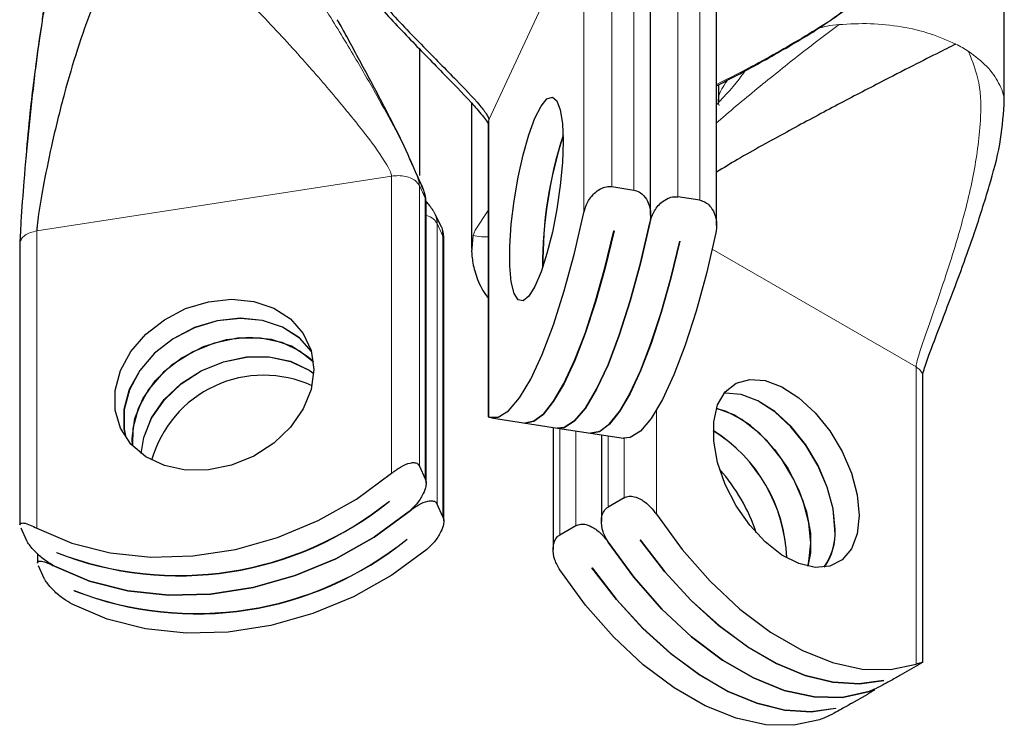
# Model space of a CAD drawing. Header units: millimetres. Extents: x 5 to 418, y 2 to 292.
# Tile 12 of 31: x 338.75 to 347.01, y 74.66 to 80.59. Entities that reach past the tile are written whole.
import ezdxf

# ---------------------------------------------------------------- set-up
doc = ezdxf.new("R2010")
doc.units = ezdxf.units.MM

msp = doc.modelspace()

# ---------------------------------------------------------------- linework, layer by layer
at = {"color": 7, "linetype": 'Continuous', "lineweight": 25}
for p, q in [((347.0140711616, 79.8669106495), (347.0140711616, 82.3709691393)), ((344.0438458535, 78.9485866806), (344.0438458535, 81.4126574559)), ((344.5976433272, 78.862923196), (344.5976433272, 81.3269939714)), ((342.1065088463, 79.2837722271), (342.1065088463, 80.3429997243)), ((344.6140711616, 80.0451973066), (344.6140711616, 79.8971533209)), ((342.5398912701, 79.8923808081), (342.5398912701, 78.6695120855)), ((342.6787115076, 79.7212729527), (342.6787115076, 77.2572021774)), ((342.1305031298, 79.1723289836), (342.1232451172, 79.192817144)), ((343.7175987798, 79.1893425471), (343.9021979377, 79.1607880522)), ((342.1582277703, 76.7012378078), (342.1582277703, 79.0650305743)), ((344.4559954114, 79.0751245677), (344.2713962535, 79.1036790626)), ((342.2167909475, 78.9862733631), (342.2082929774, 79.0025127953)), ((342.2869338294, 78.8522318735), (342.2361940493, 78.9491944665)), ((342.2890424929, 78.8456519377), (342.286922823, 78.8522492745)), ((343.7350596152, 78.8169719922), (343.7363475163, 78.8167727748)), ((342.3066173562, 76.3815373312), (342.3066173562, 78.7453300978)), ((344.288857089, 78.7313085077), (344.2901449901, 78.7311092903)), ((338.7471978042, 78.7107411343), (338.7471978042, 76.3469483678)), ((342.5446748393, 78.6555850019), (342.5457994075, 78.6693512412)), ((346.3288800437, 75.1941371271), (346.3288800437, 77.5971014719)), ((342.6800784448, 77.2571203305), (342.6852234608, 77.2524949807)), ((342.7073110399, 77.2467081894), (343.2611085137, 77.1610447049)), ((342.9874977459, 77.2034006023), (342.9862098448, 77.2035998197)), ((342.9874977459, 77.2034006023), (342.9874977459, 77.2034401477)), ((343.2250823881, 77.1666173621), (343.2250823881, 76.1411705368)), ((343.2611085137, 77.1610447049), (343.8149059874, 77.0753812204)), ((343.5412952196, 77.1177371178), (343.5400073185, 77.1179363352)), ((343.5412952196, 77.1177371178), (343.5412952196, 77.1177766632)), ((343.630490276, 77.103907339), (343.630490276, 76.3752075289)), ((342.1022526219, 76.8417156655), (342.1517158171, 76.73514884)), ((343.8216013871, 76.5757603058), (343.6864654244, 76.4977479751)), ((341.8499129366, 76.5476295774), (341.8502580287, 76.5468860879)), ((342.300105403, 76.4154483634), (342.2506422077, 76.522015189)), ((338.7537097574, 76.3237504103), (338.8031729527, 76.2171835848)), ((343.2810575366, 76.2637109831), (343.4161934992, 76.3417233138)), ((341.9983025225, 76.2279291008), (341.9986476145, 76.2271856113)), ((343.9562659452, 76.2211208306), (343.9572087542, 76.2216651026)), ((338.8955873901, 76.1047229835), (338.8955873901, 76.0272478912)), ((339.0555126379, 76.1145843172), (339.0551675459, 76.1153278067)), ((339.0555126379, 76.1145843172), (339.0555126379, 76.1151699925)), ((338.9515625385, 75.8974831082), (338.9020993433, 76.0040499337)), ((343.5508580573, 75.9870838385), (343.5518008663, 75.9876281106)), ((339.2039022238, 75.7948838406), (339.2035571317, 75.7956273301)), ((339.2039022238, 75.7948838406), (339.2039022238, 75.7954695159)), ((346.2729048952, 75.160652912), (346.1377689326, 75.0826405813)), ((346.0031043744, 75.0405947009), (346.0021615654, 75.0400504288)), ((346.0021615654, 75.04035119), (346.0021615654, 75.0400504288)), ((345.7323610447, 74.8486035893), (345.8674970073, 74.9266159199)), ((345.5976964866, 74.8065577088), (345.5967536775, 74.8060134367)), ((345.5967536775, 74.806314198), (345.5967536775, 74.8060134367))]:
    msp.add_line(p, q, dxfattribs=at)
at = {"color": 7, "linetype": 'Continuous', "lineweight": 18}
for p, q in [((343.7175987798, 79.1893425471), (343.7175987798, 81.5477787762)), ((343.4835364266, 81.4697664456), (342.6852234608, 79.7498274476)), ((343.4835364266, 81.4697664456), (343.4835364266, 78.9724339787)), ((343.9021979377, 81.5192242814), (343.9021979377, 79.1607880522)), ((344.2713962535, 79.1036790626), (344.2713962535, 81.4621152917)), ((344.4559954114, 81.4335607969), (344.4559954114, 79.0751245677)), ((345.44136878, 80.5189671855), (345.547798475, 80.5423863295)), ((345.547798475, 80.5423863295), (345.6263498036, 80.5511270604)), ((342.6852234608, 79.7498274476), (342.6799038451, 79.7211991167)), ((342.6852234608, 77.2524949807), (342.6852234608, 79.7498274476)), ((341.8681902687, 79.2781642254), (338.88884572, 78.8173079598)), ((341.8681902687, 79.2781642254), (341.8681902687, 76.7808317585)), ((342.1022526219, 79.2001518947), (342.0761263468, 79.2332613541)), ((342.1022526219, 76.8417156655), (342.1022526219, 79.2001518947)), ((342.1517158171, 79.0935850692), (342.1022526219, 79.2001518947)), ((342.1517158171, 79.0935850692), (342.1517158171, 76.73514884)), ((342.1549717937, 79.0649073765), (342.1517158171, 79.0935850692)), ((342.5698062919, 78.8232280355), (342.6787115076, 78.9881676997)), ((338.88884572, 76.3199754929), (338.88884572, 78.8173079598)), ((342.2506422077, 76.522015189), (342.2506422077, 78.8804514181)), ((342.300105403, 78.7738845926), (342.2506422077, 78.8804514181)), ((342.5546652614, 78.7778813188), (342.5698062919, 78.8232280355)), ((342.300105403, 78.7738845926), (342.300105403, 76.4154483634)), ((342.3061561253, 78.7376697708), (342.300105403, 78.7738845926)), ((342.5457994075, 78.6693512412), (342.5546652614, 78.7778813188)), ((346.2729048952, 77.6751138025), (344.560764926, 78.6635111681)), ((346.2729048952, 77.6751138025), (346.2729048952, 75.1777813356)), ((344.0918733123, 76.4368640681), (344.0918733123, 77.3081702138)), ((343.2810575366, 76.2637109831), (343.2810575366, 77.1579589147)), ((343.4161934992, 77.1370555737), (343.4161934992, 76.3417233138)), ((343.6864654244, 76.4977479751), (343.6864654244, 77.0952488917)), ((343.8216013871, 77.0745543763), (343.8216013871, 76.5757603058))]:
    msp.add_line(p, q, dxfattribs=at)
at = {"color": 7, "linetype": 'Continuous', "lineweight": 25, "flags": 128}
for points in [[(343.3086897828, 79.5688555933), (343.302643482, 79.3926294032), (343.2848305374, 79.1998505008), (343.2562112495, 79.0009116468), (343.2183284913, 78.8065376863), (343.1732245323, 78.6272073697), (343.1233309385, 78.4725884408), (343.0713374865, 78.3510164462), (343.0200471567, 78.2690453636), (342.9722250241, 78.2310942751), (342.9304491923, 78.2392091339), (342.8969718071, 78.2929524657), (342.8735976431, 78.3894269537), (342.8615868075, 78.5234316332), (342.8615868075, 78.6877422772), (342.8735976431, 78.8735008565), (342.8969718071, 79.070693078), (342.9304491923, 79.2686882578), (342.9722250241, 79.4568124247), (343.0200471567, 79.6249237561), (343.0713374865, 79.7639593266), (343.1233309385, 79.8664236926), (343.1732245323, 79.9267929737), (343.2183284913, 79.9418126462), (343.2562112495, 79.9106729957), (343.2848305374, 79.8350527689), (343.302643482, 79.7190286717), (343.3086897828, 79.5688555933)], [(342.6852234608, 77.2524949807), (342.7642148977, 77.2520505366), (342.850405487, 77.306298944), (342.9418571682, 77.4140203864), (343.0365135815, 77.572792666), (343.1322463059, 77.7790456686), (343.2269027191, 78.0281416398), (343.3183544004, 78.3144794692), (343.4045449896, 78.6316206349), (343.4835364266, 78.9724339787)], [(344.0373339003, 78.8867704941), (343.9583424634, 78.5459571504), (343.8721518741, 78.2288159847), (343.7807001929, 77.9424781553), (343.6860437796, 77.693382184), (343.5903110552, 77.4871291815), (343.495654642, 77.3283569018), (343.4042029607, 77.2206354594), (343.3180123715, 77.1663870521), (343.2611085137, 77.1610447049)], [(343.2611085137, 77.1610447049), (343.3180123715, 77.1663870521), (343.4042029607, 77.2206354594), (343.495654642, 77.3283569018), (343.5903110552, 77.4871291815), (343.6860437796, 77.693382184), (343.7807001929, 77.9424781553), (343.8721518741, 78.2288159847), (343.9583424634, 78.5459571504), (344.0373339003, 78.8867704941)], [(342.9862098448, 77.2035998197), (343.0616182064, 77.2178772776), (343.1428169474, 77.2790905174), (343.2282336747, 77.3860541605), (343.3162143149, 77.5366968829), (343.4050551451, 77.7281015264), (343.4930357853, 77.9565615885), (343.5784525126, 78.2176529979), (343.6596512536, 78.5063197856), (343.7350596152, 78.8169719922)], [(343.7363475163, 78.8167727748), (343.6609391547, 78.5061205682), (343.5797404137, 78.2174537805), (343.4943236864, 77.9563623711), (343.4063430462, 77.727902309), (343.317502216, 77.5364976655), (343.2295215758, 77.3858549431), (343.1441048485, 77.2788913), (343.0629061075, 77.2176780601), (342.9874977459, 77.2034006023)], [(343.5400073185, 77.1179363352), (343.6154156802, 77.132213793), (343.6966144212, 77.1934270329), (343.7820311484, 77.300390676), (343.8700117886, 77.4510333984), (343.9588526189, 77.6424380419), (344.046833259, 77.870898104), (344.1322499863, 78.1319895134), (344.2134487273, 78.4206563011), (344.288857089, 78.7313085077)], [(344.2901449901, 78.7311092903), (344.2147366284, 78.4204570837), (344.1335378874, 78.131790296), (344.0481211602, 77.8706988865), (343.96014052, 77.6422388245), (343.8712996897, 77.450834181), (343.7833190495, 77.3001914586), (343.6979023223, 77.1932278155), (343.6167035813, 77.1320145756), (343.5412952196, 77.1177371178)], [(344.591131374, 78.8011070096), (344.5121399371, 78.4602936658), (344.4259493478, 78.1431525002), (344.3344976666, 77.8568146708), (344.2398412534, 77.6077186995), (344.1441085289, 77.401465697), (344.0494521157, 77.2426934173), (343.9580004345, 77.1349719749), (343.8718098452, 77.0807235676), (343.8149059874, 77.0753812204)], [(341.2156537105, 77.6530178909), (341.1930886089, 77.4863278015), (341.1266097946, 77.3216431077), (341.0198011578, 77.167842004), (340.8784207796, 77.0332159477), (340.7100905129, 76.9250226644), (340.5238850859, 76.8490948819), (340.3298428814, 76.8095258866), (340.1384247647, 76.8084488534), (339.9599501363, 76.8459218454), (339.8040406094, 76.9199246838), (339.679101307, 77.0264678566), (339.5918677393, 77.1598075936), (339.5470426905, 77.3127555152), (339.5470426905, 77.4770661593), (339.5918677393, 77.6438814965), (339.679101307, 77.8042084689), (339.8040406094, 77.9494038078), (339.9599501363, 78.071639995), (340.1384247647, 78.164327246), (340.3298428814, 78.222468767), (340.5238850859, 78.2429301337), (340.7100905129, 78.2246082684), (340.8784207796, 78.1684909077), (341.0198011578, 78.0776033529), (341.1266097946, 77.9568453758), (341.1930886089, 77.8127270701), (341.2156537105, 77.6530178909)], [(341.1951155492, 77.8056338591), (341.0938234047, 77.9181248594), (340.9524430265, 78.0090124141), (340.7841127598, 78.0651297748), (340.5979073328, 78.0834516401), (340.4038651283, 78.0629902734), (340.2124470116, 78.0048487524), (340.0339723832, 77.9121615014), (339.8780628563, 77.7899253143), (339.7531235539, 77.6447299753), (339.6658899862, 77.4844030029), (339.6210649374, 77.3175876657), (339.6210649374, 77.1532770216), (339.6359426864, 77.0819408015)], [(341.1952268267, 77.8052336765), (341.0941684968, 77.9173813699), (340.9527881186, 78.0082689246), (340.7844578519, 78.0643862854), (340.5982524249, 78.0827081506), (340.4042102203, 78.062246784), (340.2127921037, 78.0041052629), (340.0343174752, 77.911418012), (339.8784079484, 77.7891818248), (339.753468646, 77.6439864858), (339.6662350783, 77.4836595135), (339.6214100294, 77.3168441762), (339.6214100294, 77.1525335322), (339.6361765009, 77.0815974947)], [(339.6931730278, 77.011134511), (339.6897718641, 77.0743347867), (339.7123369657, 77.2410248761), (339.7788157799, 77.4057095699), (339.8856244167, 77.5595106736), (340.0270047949, 77.6941367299), (340.1953350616, 77.8023300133), (340.3815404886, 77.8782577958), (340.5755826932, 77.917826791), (340.7670008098, 77.9189038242), (340.9454754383, 77.8814308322), (341.1013849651, 77.8074279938), (341.2122525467, 77.7162181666)], [(341.2122525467, 77.7162181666), (341.1681907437, 77.7579028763), (341.0268103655, 77.8487904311), (340.8584800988, 77.9049077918), (340.6722746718, 77.9232296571), (340.4782324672, 77.9027682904), (340.2868143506, 77.8446267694), (340.1083397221, 77.7519395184), (339.9524301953, 77.6297033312), (339.8274908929, 77.4845079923), (339.7402573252, 77.3241810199), (339.6954322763, 77.1573656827), (339.6931730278, 77.011134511)], [(339.7646725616, 76.9474031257), (339.7863592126, 77.0815463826), (339.8528380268, 77.2462310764), (339.9596466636, 77.4000321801), (340.1010270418, 77.5346582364), (340.2693573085, 77.6428515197), (340.4555627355, 77.7187793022), (340.6496049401, 77.7583482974), (340.8410230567, 77.7594253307), (341.0194976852, 77.7219523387), (341.175407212, 77.6479495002), (341.2147752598, 77.6204710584)], [(339.7650427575, 76.9471231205), (339.7867043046, 77.0808028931), (339.8531831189, 77.2454875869), (339.9599917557, 77.3992886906), (340.1013721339, 77.5339147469), (340.2697024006, 77.6421080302), (340.4559078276, 77.7180358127), (340.6499500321, 77.757604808), (340.8413681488, 77.7586818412), (341.0198427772, 77.7212088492), (341.1757523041, 77.6472060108), (341.214750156, 77.6200075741)], [(345.7952149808, 76.4266688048), (345.77869618, 76.2730052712), (345.7300303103, 76.14669798), (345.6518409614, 76.0545561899), (345.5483433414, 76.0015472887), (345.4251170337, 75.9905289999), (345.2888052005, 76.0220953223), (345.146756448, 76.0945445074), (345.0066286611, 76.2039708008), (344.8759761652, 76.3444750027), (344.7618424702, 76.5084824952), (344.670380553, 76.6871515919), (344.6065211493, 76.8708501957), (344.5737069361, 77.0496750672), (344.5737069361, 77.2139857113), (344.6065211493, 77.3549240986), (344.670380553, 77.4648922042), (344.7618424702, 77.5379616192), (344.8759761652, 77.5701931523), (345.0066286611, 77.5598491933), (345.146756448, 77.5074873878), (345.2888052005, 77.4159305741), (345.4251170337, 77.2901146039), (345.5483433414, 77.1368222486), (345.6518409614, 76.9643175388), (345.7300303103, 76.7819002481), (345.77869618, 76.5994045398), (345.7952149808, 76.4266688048)], [(345.5929824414, 76.3099224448), (345.5764636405, 76.4826581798), (345.5277977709, 76.6651538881), (345.449608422, 76.8475711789), (345.346110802, 77.0200758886), (345.2228844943, 77.1733682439), (345.0865726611, 77.2991842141), (344.9445239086, 77.3907410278), (344.8043961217, 77.4431028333), (344.6737436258, 77.4534467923), (344.65571029, 77.4513529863)], [(345.5920396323, 76.3093781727), (345.5755208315, 76.4821139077), (345.5268549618, 76.6646096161), (345.448665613, 76.8470269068), (345.345167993, 77.0195316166), (345.2219416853, 77.1728239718), (345.0856298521, 77.2986399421), (344.9435810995, 77.3901967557), (344.8034533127, 77.4425585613), (344.6728008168, 77.4529025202), (344.6595763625, 77.4514626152)], [(345.3898070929, 76.1926318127), (345.3732882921, 76.3653675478), (345.3246224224, 76.5478632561), (345.2464330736, 76.7302805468), (345.1429354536, 76.9027852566), (345.0197091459, 77.0560776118), (344.8833973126, 77.1818935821), (344.7413485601, 77.2734503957), (344.6012207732, 77.3258122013), (344.5967077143, 77.3268354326)], [(344.5967077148, 77.3268354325), (344.6705651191, 77.3047589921), (344.8126138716, 77.2323098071), (344.9527416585, 77.1228835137), (345.0833941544, 76.9823793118), (345.1975278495, 76.8183718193), (345.2889897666, 76.6397027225), (345.3528491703, 76.4560041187), (345.3856633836, 76.2771792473), (345.3856633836, 76.1128686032), (345.3626626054, 76.0000188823)], [(338.88884572, 76.3199754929), (339.1836457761, 76.1949473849), (339.5053134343, 76.1132577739), (339.8466157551, 76.0767435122), (340.1998782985, 76.0862256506), (340.5571576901, 76.1414909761), (340.9104202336, 76.2412968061), (341.2517225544, 76.3833989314), (341.5733902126, 76.5646020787), (341.8681902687, 76.7808317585)], [(342.0165798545, 76.4611312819), (341.7217797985, 76.2449016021), (341.4001121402, 76.0636984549), (341.0588098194, 75.9215963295), (340.705547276, 75.8217904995), (340.3482678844, 75.766525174), (339.995005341, 75.7570430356), (339.6537030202, 75.7935572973), (339.3320353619, 75.8752469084), (339.0372353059, 76.0002750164)], [(339.0372353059, 76.0002750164), (339.3320353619, 75.8752469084), (339.6537030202, 75.7935572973), (339.995005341, 75.7570430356), (340.3482678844, 75.766525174), (340.705547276, 75.8217904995), (341.0588098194, 75.9215963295), (341.4001121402, 76.0636984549), (341.7217797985, 76.2449016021), (342.0165798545, 76.4611312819)], [(344.0918733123, 76.4368640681), (344.3076819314, 76.1416515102), (344.5431590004, 75.8742671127), (344.79300964, 75.6407232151), (345.0516157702, 75.446271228), (345.3131624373, 75.2952835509), (345.5717685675, 75.1911552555), (345.8216192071, 75.1362277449), (346.0570962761, 75.1317361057), (346.2729048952, 75.1777813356)], [(343.6864654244, 76.202827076), (343.9022740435, 75.9076145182), (344.1377511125, 75.6402301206), (344.3876017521, 75.406686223), (344.6462078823, 75.212234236), (344.9077545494, 75.0612465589), (345.1663606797, 74.9571182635), (345.4162113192, 74.9021907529), (345.6516883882, 74.8976991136), (345.8674970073, 74.9437443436)], [(345.8674970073, 74.9437443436), (345.6516883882, 74.8976991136), (345.4162113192, 74.9021907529), (345.1663606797, 74.9571182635), (344.9077545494, 75.0612465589), (344.6462078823, 75.212234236), (344.3876017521, 75.406686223), (344.1377511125, 75.6402301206), (343.9022740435, 75.9076145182), (343.6864654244, 76.202827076)], [(346.0021615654, 75.0400504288), (345.79614209, 75.010795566), (345.574303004, 75.0251337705), (345.3409401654, 75.0827873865), (345.1005725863, 75.1826399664), (344.8578549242, 75.3227578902), (344.6174873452, 75.5004278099), (344.3841245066, 75.7122091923), (344.1622854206, 75.9540009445), (343.9562659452, 76.2211208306)], [(343.9572087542, 76.2216651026), (344.1632282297, 75.9545452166), (344.3850673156, 75.7127534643), (344.6184301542, 75.5009720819), (344.8587977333, 75.3233021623), (345.1015153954, 75.1831842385), (345.3418829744, 75.0833316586), (345.5752458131, 75.0256780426), (345.797084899, 75.0113398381), (346.0031043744, 75.0405947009)], [(345.3626626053, 76.0000188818), (345.3732882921, 76.0389682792), (345.3898070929, 76.1926318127)], [(342.1649694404, 76.1414308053), (341.8701693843, 75.9252011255), (341.5485017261, 75.7439979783), (341.2071994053, 75.601895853), (340.8539368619, 75.5020900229), (340.4966574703, 75.4468246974), (340.1433949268, 75.437342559), (339.802092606, 75.4738568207), (339.4804249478, 75.5555464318), (339.1856248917, 75.6805745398)], [(345.4620891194, 74.7097073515), (345.2462805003, 74.6636621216), (345.0108034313, 74.6681537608), (344.7609527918, 74.7230812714), (344.5023466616, 74.8272095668), (344.2407999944, 74.9781972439), (343.9821938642, 75.172649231), (343.7323432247, 75.4061931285), (343.4968661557, 75.6735775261), (343.2810575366, 75.968790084)], [(345.5967536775, 74.8060134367), (345.3907342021, 74.776758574), (345.1688951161, 74.7910967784), (344.9355322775, 74.8487503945), (344.6951646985, 74.9486029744), (344.4524470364, 75.0887208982), (344.2120794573, 75.2663908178), (343.9787166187, 75.4781722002), (343.7568775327, 75.7199639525), (343.5508580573, 75.9870838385)], [(343.5518008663, 75.9876281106), (343.7578203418, 75.7205082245), (343.9796594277, 75.4787164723), (344.2130222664, 75.2669350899), (344.4533898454, 75.0892651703), (344.6961075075, 74.9491472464), (344.9364750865, 74.8492946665), (345.1698379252, 74.7916410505), (345.3916770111, 74.777302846), (345.5976964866, 74.8065577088)]]:
    msp.add_lwpolyline(points, dxfattribs=at)
at = {"color": 7, "linetype": 'Continuous', "lineweight": 18}
msp.add_arc((346.0963863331, 79.3778734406), 1.130843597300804, 56.8841399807, 63.121236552, dxfattribs=at)
at = {"color": 7, "linetype": 'Continuous', "lineweight": 25}
for centre, radius, start, end in [((346.6342146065, 78.5364856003), 3.49742205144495, 161.9915972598, 180.4223248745), ((346.6423895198, 78.5352210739), 3.50436123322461, 162.0706378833, 180.3432842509), ((340.7940381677, 76.6283020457), 0.9767286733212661, 65.4110111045, 164.3859117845), ((343.8671626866, 76.021181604), 1.320369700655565, 2.134240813, 57.8603826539), ((343.8685768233, 76.0219979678), 1.319841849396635, 2.0765312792, 57.9180921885), ((343.5409006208, 75.8328345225), 1.459753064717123, 17.886491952, 42.1081315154), ((340.0795818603, 78.7425808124), 2.819908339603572, 248.6982740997, 308.8878037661), ((340.0825713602, 78.7247417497), 2.804954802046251, 248.5210889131, 309.0649889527), ((345.0923907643, 76.2797574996), 0.5005260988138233, 324.9259773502, 3.3926936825), ((345.0936407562, 76.2802513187), 0.5002224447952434, 324.8430029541, 3.4005446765), ((340.2279714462, 78.4228803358), 2.819908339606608, 248.6982740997, 308.887803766), ((340.2309609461, 78.4050412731), 2.804954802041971, 248.521088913, 309.0649889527)]:
    msp.add_arc(centre, radius, start, end, dxfattribs=at)
for points, knots in [([(341.0451607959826, 82.07779198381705), (341.0451076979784, 82.00074799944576), (341.0449913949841, 81.83199502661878), (341.1544580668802, 81.58208368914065), (341.3201447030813, 81.30271692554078), (341.5488623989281, 81.00415984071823), (341.8282043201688, 80.68522314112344), (342.1199284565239, 80.38036330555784), (342.3875359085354, 80.11008034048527), (342.5688023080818, 79.92225693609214), (342.6571481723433, 79.81423209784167), (342.6781741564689, 79.7755403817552), (342.6839684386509, 79.76156915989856), (342.6848283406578, 79.7535241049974), (342.6852234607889, 79.74982744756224)], [0, 0, 0, 0, 0.078076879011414, 0.1710153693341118, 0.2782514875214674, 0.4173391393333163, 0.5615248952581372, 0.7186751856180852, 0.8538043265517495, 0.9514346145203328, 0.984661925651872, 0.9906866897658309, 0.9957205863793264, 1, 1, 1, 1]), ([(341.0213753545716, 81.94755706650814), (341.0313481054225, 81.86682114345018), (341.0543288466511, 81.6807770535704), (341.2140090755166, 81.39278372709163), (341.437144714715, 81.07965093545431), (341.7121108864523, 80.75872040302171), (342.0029614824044, 80.4476484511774), (342.2815969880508, 80.16226241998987), (342.4912716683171, 79.94808890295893), (342.6142651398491, 79.80958477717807), (342.660787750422, 79.75053977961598), (342.6750368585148, 79.72780497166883), (342.6789673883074, 79.71865473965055), (342.6790394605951, 79.71586233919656), (342.6790764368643, 79.71442971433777)], [0, 0, 0, 0, 0.0892242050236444, 0.2056040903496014, 0.3468010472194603, 0.4985929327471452, 0.6503169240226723, 0.7932600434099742, 0.9139625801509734, 0.9611704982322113, 0.9817818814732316, 0.9908295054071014, 0.9952951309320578, 1, 1, 1, 1]), ([(339.7645551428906, 81.40002930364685), (339.7130280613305, 81.3401768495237), (339.6001659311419, 81.20907927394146), (339.4710735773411, 80.9657091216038), (339.3427440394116, 80.67389134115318), (339.2252784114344, 80.33825425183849), (339.1152198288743, 79.96289588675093), (339.0235058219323, 79.59137323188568), (338.9533723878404, 79.25527272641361), (338.912263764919, 79.02073512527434), (338.8942793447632, 78.88925901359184), (338.8901872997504, 78.8449232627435), (338.8890806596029, 78.8293896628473), (338.8889196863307, 78.82111165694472), (338.8888457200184, 78.81730795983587)], [0, 0, 0, 0, 0.0780768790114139, 0.1710153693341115, 0.278251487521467, 0.4173391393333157, 0.5615248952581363, 0.718675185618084, 0.8538043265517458, 0.9514346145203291, 0.9846619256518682, 0.9906866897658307, 0.9957205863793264, 1, 1, 1, 1]), ([(344.5976433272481, 80.03658387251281), (344.6719638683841, 80.07518293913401), (344.8762876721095, 80.1813004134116), (345.2128865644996, 80.37007751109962), (345.5879708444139, 80.59639265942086), (345.8057725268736, 80.78448796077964), (345.9066011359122, 80.8715643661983)], [0, 0, 0, 0, 0.1613858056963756, 0.443685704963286, 0.7424611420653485, 0.9999999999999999, 0.9999999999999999, 0.9999999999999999, 0.9999999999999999]), ([(338.9473485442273, 80.74381100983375), (338.9452131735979, 80.70786619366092), (338.9403651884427, 80.62625978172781), (338.9068274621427, 80.40893667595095), (338.8837287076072, 80.23371442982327), (338.8671020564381, 80.10758818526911)], [0, 0, 0, 0, 0.1807091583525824, 0.4102685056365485, 1, 1, 1, 1]), ([(342.0853933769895, 79.27655261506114), (342.0438354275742, 79.37284650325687), (341.9691233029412, 79.54596190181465), (341.8474259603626, 79.78500318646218), (341.7429409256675, 79.98274332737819), (341.6513108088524, 80.15360108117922), (341.5662680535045, 80.31195578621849), (341.4942154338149, 80.44664393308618), (341.4417435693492, 80.5424175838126), (341.4213846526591, 80.57487116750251), (341.4107603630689, 80.59180705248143)], [0, 0, 0, 0, 0.2154776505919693, 0.3873817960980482, 0.5308067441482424, 0.6450217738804, 0.7613998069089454, 0.8769458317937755, 0.9357842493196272, 1, 1, 1, 1]), ([(346.6076453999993, 80.38654653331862), (346.5561716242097, 80.36102374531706), (346.4434262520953, 80.30512001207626), (346.2048631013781, 80.18429303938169), (345.910867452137, 80.03321206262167), (345.5645811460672, 79.85225763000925), (345.1756099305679, 79.64274333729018), (344.8497423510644, 79.46442661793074), (344.6561169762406, 79.34719248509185), (344.5976433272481, 79.31178851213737)], [0, 0, 0, 0, 0.0992502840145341, 0.2173924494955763, 0.3537095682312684, 0.5305159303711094, 0.7138029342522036, 0.9135702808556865, 1, 1, 1, 1]), ([(338.8690074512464, 80.12323858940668), (338.8368456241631, 79.82782776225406), (338.7926496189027, 79.42188134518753), (338.7602104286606, 78.97338140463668), (338.7503222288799, 78.80492546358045), (338.7478617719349, 78.74716459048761), (338.7472149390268, 78.72445538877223), (338.7471675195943, 78.71634291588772), (338.7471453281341, 78.71254642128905)], [0, 0, 0, 0, 0.6356678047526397, 0.8735193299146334, 0.9519463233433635, 0.979315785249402, 0.9903201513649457, 1, 1, 1, 1]), ([(338.7995812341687, 79.42838477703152), (338.8014403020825, 79.45250372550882), (338.8124728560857, 79.59563652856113), (338.8337271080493, 79.82291023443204), (338.8587033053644, 80.0260822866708), (338.8692875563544, 80.11218122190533)], [0, 0, 0, 0, 0.1045653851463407, 0.6205385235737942, 1, 1, 1, 1]), ([(346.3287773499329, 77.59675993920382), (346.3288855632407, 77.59922044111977), (346.3291068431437, 77.60425179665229), (346.3313753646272, 77.61781902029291), (346.3389980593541, 77.64898474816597), (346.3778063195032, 77.76888496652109), (346.4472211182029, 77.9481680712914), (346.5513195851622, 78.21983132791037), (346.6571659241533, 78.50007923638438), (346.7772846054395, 78.83710274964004), (346.8845886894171, 79.17696096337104), (346.9836096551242, 79.53197819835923), (347.0041852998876, 79.76713939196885), (347.0139738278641, 79.87901350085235)], [0, 0, 0, 0, 0.0042292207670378, 0.008648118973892, 0.0185852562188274, 0.0433844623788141, 0.158015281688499, 0.2571371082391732, 0.4112775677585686, 0.5382745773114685, 0.7110065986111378, 0.862516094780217, 1, 1, 1, 1]), ([(342.0838498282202, 79.2783107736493), (342.1025959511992, 79.23896716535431), (342.1272448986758, 79.1872349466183), (342.1484697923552, 79.12412537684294), (342.1507272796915, 79.10288574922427), (342.1517158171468, 79.09358506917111)], [0, 0, 0, 0, 0.6409508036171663, 0.8427749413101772, 1, 1, 1, 1]), ([(342.1582053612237, 79.0632379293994), (342.1563987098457, 79.08262008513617), (342.1540643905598, 79.10766317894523), (342.1452588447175, 79.13101598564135), (342.1432683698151, 79.13629483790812)], [0, 0, 0, 0, 0.7739521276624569, 1, 1, 1, 1]), ([(343.4835364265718, 78.97243397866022), (343.4927650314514, 79.00265929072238), (343.5121557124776, 79.06616719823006), (343.5692446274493, 79.13798112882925), (343.6313148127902, 79.1786652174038), (343.6793567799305, 79.19241965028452), (343.7068714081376, 79.1902057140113), (343.7175987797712, 79.18934254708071)], [0, 0, 0, 0, 0.2761013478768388, 0.5801302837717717, 0.7597740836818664, 0.9063409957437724, 1, 1, 1, 1]), ([(343.9021979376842, 79.16078805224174), (343.9185036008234, 79.15630071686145), (343.9510325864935, 79.14734870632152), (343.9945514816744, 79.10891741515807), (344.0309558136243, 79.04726794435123), (344.0483234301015, 78.96756278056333), (344.040725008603, 78.91170107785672), (344.0373339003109, 78.88677049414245)], [0, 0, 0, 0, 0.1470598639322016, 0.2933771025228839, 0.5019879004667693, 0.7777416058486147, 1, 1, 1, 1]), ([(342.2045840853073, 79.00482335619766), (342.1993646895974, 79.01307256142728), (342.1836028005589, 79.03798407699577), (342.1683273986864, 79.05346657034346), (342.1581102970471, 79.06382218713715)], [0, 0, 0, 0, 0.3311402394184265, 1, 1, 1, 1]), ([(344.0373339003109, 78.8867704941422), (344.0465625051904, 78.91699580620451), (344.0659531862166, 78.98050371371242), (344.1230421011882, 79.05231764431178), (344.1851122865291, 79.09300173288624), (344.2331542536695, 79.10675616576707), (344.2606688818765, 79.10454222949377), (344.2713962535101, 79.10367906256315)], [0, 0, 0, 0, 0.2761013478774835, 0.5801302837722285, 0.7597740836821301, 0.9063409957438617, 1, 1, 1, 1]), ([(344.4559954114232, 79.07512456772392), (344.4723010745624, 79.07063723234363), (344.5048300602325, 79.06168522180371), (344.5483489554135, 79.0232539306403), (344.5847532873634, 78.96160445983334), (344.6021209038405, 78.88189929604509), (344.5945224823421, 78.82603759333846), (344.59113137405, 78.80110700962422)], [0, 0, 0, 0, 0.1470598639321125, 0.2933771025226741, 0.501987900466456, 0.7777416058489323, 1, 1, 1, 1]), ([(342.3001054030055, 78.77388459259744), (342.3000366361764, 78.77983419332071), (342.2998808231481, 78.79331489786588), (342.298911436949, 78.8071493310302), (342.2965031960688, 78.82777401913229), (342.2929189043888, 78.84262615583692), (342.2889224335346, 78.84628434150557), (342.2873971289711, 78.847680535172)], [0, 0, 0, 0, 0.0851936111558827, 0.1930331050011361, 0.3265601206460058, 0.7429729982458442, 1, 1, 1, 1]), ([(342.3066698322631, 78.74352481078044), (342.306621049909, 78.74993663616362), (342.306517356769, 78.7635657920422), (342.3048005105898, 78.78740916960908), (342.3016245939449, 78.8093960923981), (342.2983514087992, 78.81762978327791), (342.2967578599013, 78.82163835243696)], [0, 0, 0, 0, 0.1289121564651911, 0.2740192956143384, 0.6465565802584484, 1, 1, 1, 1]), ([(342.5400591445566, 78.65572089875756), (342.5406987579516, 78.63965071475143), (342.5420011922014, 78.60692726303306), (342.5510478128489, 78.54439129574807), (342.5662138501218, 78.4760435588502), (342.6017718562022, 78.37755213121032), (342.640529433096, 78.29974908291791), (342.6748080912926, 78.25856619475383), (342.6787115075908, 78.25387657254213)], [0, 0, 0, 0, 0.1221734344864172, 0.2487797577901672, 0.3920632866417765, 0.5599647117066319, 0.94989182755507, 1, 1, 1, 1]), ([(341.8681902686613, 76.78083175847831), (341.8930533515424, 76.79969440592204), (341.9452944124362, 76.8393276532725), (342.0144227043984, 76.86907374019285), (342.0637587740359, 76.87262643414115), (342.0901943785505, 76.86155769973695), (342.0988701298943, 76.84728161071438), (342.1022526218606, 76.84171566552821)], [0, 0, 0, 0, 0.2761013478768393, 0.5801302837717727, 0.7597740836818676, 0.9063409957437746, 1, 1, 1, 1]), ([(342.1517158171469, 76.73514884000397), (342.1548325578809, 76.72418807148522), (342.1610503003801, 76.70232188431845), (342.1523354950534, 76.65229048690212), (342.1253728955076, 76.58749411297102), (342.0780187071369, 76.51778339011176), (342.0355384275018, 76.47861277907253), (342.01657985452, 76.46113128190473)], [0, 0, 0, 0, 0.1470598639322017, 0.293377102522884, 0.5019879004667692, 0.7777416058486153, 1, 1, 1, 1]), ([(343.8216013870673, 76.57576030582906), (343.8347903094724, 76.58110343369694), (343.8611015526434, 76.59176270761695), (343.913335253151, 76.58524549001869), (343.9767021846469, 76.55684950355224), (344.0414239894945, 76.50450451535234), (344.0763058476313, 76.45773630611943), (344.0918733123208, 76.43686406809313)], [0, 0, 0, 0, 0.1470598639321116, 0.2933771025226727, 0.5019879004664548, 0.7777416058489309, 1, 1, 1, 1]), ([(342.01657985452, 76.46113128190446), (342.0414429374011, 76.47999392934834), (342.0936839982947, 76.51962717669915), (342.1628122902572, 76.54937326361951), (342.2121483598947, 76.55292595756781), (342.2385839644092, 76.5418572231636), (342.247259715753, 76.52758113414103), (342.2506422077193, 76.52201518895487)], [0, 0, 0, 0, 0.2761013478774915, 0.5801302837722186, 0.7597740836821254, 0.9063409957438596, 1, 1, 1, 1]), ([(343.6864654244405, 76.20282707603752), (343.670830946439, 76.23091732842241), (343.6379805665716, 76.28993915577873), (343.6259411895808, 76.37676797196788), (343.6386753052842, 76.44238412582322), (343.6602816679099, 76.47935215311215), (343.6791205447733, 76.49258771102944), (343.6864654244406, 76.49774797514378)], [0, 0, 0, 0, 0.2761013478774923, 0.5801302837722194, 0.7597740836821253, 0.9063409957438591, 1, 1, 1, 1]), ([(342.3001054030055, 76.41544836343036), (342.3032221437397, 76.40448759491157), (342.3094398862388, 76.38262140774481), (342.3007250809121, 76.33259001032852), (342.2737624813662, 76.26779363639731), (342.2264082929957, 76.19808291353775), (342.1839280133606, 76.15891230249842), (342.1649694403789, 76.14143080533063)], [0, 0, 0, 0, 0.1470598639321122, 0.2933771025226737, 0.5019879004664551, 0.7777416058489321, 1, 1, 1, 1]), ([(338.7473538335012, 76.34695993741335), (338.7473020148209, 76.34714611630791), (338.7450460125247, 76.35525168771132), (338.7542839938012, 76.36262277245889), (338.7795543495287, 76.36572372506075), (338.8275148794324, 76.35023517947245), (338.869920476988, 76.3293129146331), (338.8888457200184, 76.31997549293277)], [0, 0, 0, 0, 0.0040166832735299, 0.1748722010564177, 0.4184682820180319, 0.7404675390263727, 1, 1, 1, 1]), ([(343.416193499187, 76.3417233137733), (343.4293824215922, 76.34706644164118), (343.4556936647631, 76.35772571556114), (343.5079273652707, 76.35120849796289), (343.5712942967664, 76.3228125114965), (343.6360161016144, 76.270467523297), (343.670897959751, 76.22369931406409), (343.6864654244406, 76.20282707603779)], [0, 0, 0, 0, 0.1470598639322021, 0.2933771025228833, 0.5019879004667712, 0.7777416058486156, 1, 1, 1, 1]), ([(343.2810575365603, 75.96879008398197), (343.2654230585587, 75.99688033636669), (343.2325726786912, 76.05590216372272), (343.2205333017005, 76.1427309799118), (343.2332674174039, 76.20834713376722), (343.2548737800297, 76.24531516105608), (343.273712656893, 76.2585507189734), (343.2810575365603, 76.26371098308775)], [0, 0, 0, 0, 0.2761013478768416, 0.5801302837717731, 0.7597740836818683, 0.906340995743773, 1, 1, 1, 1]), ([(339.0372353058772, 76.00027501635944), (339.0123722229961, 76.01486754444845), (338.9601311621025, 76.04552863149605), (338.89100287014, 76.1053044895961), (338.8416668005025, 76.15872131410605), (338.815231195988, 76.19407976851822), (338.8065554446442, 76.21070266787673), (338.8031729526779, 76.21718358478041)], [0, 0, 0, 0, 0.2761013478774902, 0.5801302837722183, 0.7597740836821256, 0.9063409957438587, 1, 1, 1, 1]), ([(338.89574341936, 76.02725946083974), (338.8956916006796, 76.02744563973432), (338.8934355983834, 76.0355512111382), (338.9026735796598, 76.04292229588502), (338.9279439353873, 76.04602324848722), (338.9759044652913, 76.03053470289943), (339.0183100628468, 76.00961243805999), (339.0372353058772, 76.00027501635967)], [0, 0, 0, 0, 0.0040166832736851, 0.1748722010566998, 0.4184682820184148, 0.7404675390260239, 1, 1, 1, 1]), ([(339.1856248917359, 75.68057453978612), (339.1607618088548, 75.6951670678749), (339.108520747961, 75.72582815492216), (339.0393924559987, 75.78560401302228), (338.9900563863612, 75.83902083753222), (338.9636207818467, 75.87437929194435), (338.9549450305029, 75.89100219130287), (338.9515625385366, 75.89748310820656)], [0, 0, 0, 0, 0.2761013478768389, 0.5801302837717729, 0.7597740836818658, 0.9063409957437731, 1, 1, 1, 1]), ([(346.2729048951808, 75.1777813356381), (346.2885393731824, 75.1831462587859), (346.3213897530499, 75.19441876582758), (346.3334291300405, 75.1971118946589), (346.3206950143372, 75.18846525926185), (346.2990886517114, 75.17578695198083), (346.2802497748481, 75.1648982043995), (346.2729048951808, 75.16065291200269)], [0, 0, 0, 0, 0.2761013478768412, 0.5801302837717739, 0.7597740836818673, 0.9063409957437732, 1, 1, 1, 1]), ([(346.137768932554, 75.0826405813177), (346.124580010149, 75.07503684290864), (346.098268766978, 75.05986776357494), (346.0460350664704, 75.03015033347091), (345.9826681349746, 74.99546054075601), (345.9179463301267, 74.96310443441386), (345.8830644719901, 74.94971840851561), (345.8674970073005, 74.94374434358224)], [0, 0, 0, 0, 0.1470598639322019, 0.293377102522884, 0.50198790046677, 0.7777416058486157, 1, 1, 1, 1]), ([(345.8674970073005, 74.943744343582), (345.8831314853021, 74.94910926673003), (345.9159818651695, 74.96038177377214), (345.9280212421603, 74.96307490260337), (345.9152871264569, 74.95442826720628), (345.8936807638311, 74.94174995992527), (345.8748418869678, 74.93086121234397), (345.8674970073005, 74.92661591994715)], [0, 0, 0, 0, 0.27610134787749, 0.5801302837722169, 0.7597740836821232, 0.9063409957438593, 0.9999999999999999, 0.9999999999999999, 0.9999999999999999, 0.9999999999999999]), ([(345.7323610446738, 74.84860358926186), (345.7191721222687, 74.84099985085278), (345.6928608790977, 74.8258307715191), (345.6406271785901, 74.79611334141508), (345.5772602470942, 74.76142354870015), (345.5125384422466, 74.72906744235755), (345.4776565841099, 74.71568141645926), (345.4620891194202, 74.70970735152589)], [0, 0, 0, 0, 0.1470598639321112, 0.2933771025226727, 0.5019879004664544, 0.7777416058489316, 1, 1, 1, 1])]:
    msp.add_open_spline(points, degree=3, knots=knots, dxfattribs=at)
at = {"color": 7, "linetype": 'Continuous', "lineweight": 18}
for points, knots in [([(341.8681902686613, 79.2781642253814), (341.8676595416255, 79.28310098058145), (341.866469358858, 79.29417190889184), (341.8589075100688, 79.31431842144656), (341.8406795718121, 79.35346973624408), (341.7712865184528, 79.46761569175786), (341.6214839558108, 79.66811210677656), (341.3864315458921, 79.9568739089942), (341.0876001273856, 80.29960312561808), (340.7512488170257, 80.66380323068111), (340.4252318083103, 80.9903011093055), (340.1407698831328, 81.2541501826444), (339.9816572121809, 81.37031555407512), (339.9101175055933, 81.4225454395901)], [0, 0, 0, 0, 0.0055521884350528, 0.0124510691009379, 0.0210650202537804, 0.0486100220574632, 0.1462706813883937, 0.2814418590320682, 0.438641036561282, 0.6217154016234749, 0.7923516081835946, 0.9066378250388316, 1, 1, 1, 1]), ([(342.1022526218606, 79.20015189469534), (342.1016393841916, 79.2072757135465), (342.1002499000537, 79.22341698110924), (342.091834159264, 79.25326825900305), (342.0717919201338, 79.31210800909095), (342.011005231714, 79.45260663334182), (341.8985337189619, 79.67523602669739), (341.7392853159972, 79.96692187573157), (341.5482098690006, 80.29842956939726), (341.3346229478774, 80.64866328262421), (341.1196590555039, 80.98596812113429), (340.9694805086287, 81.19056669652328), (340.9024907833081, 81.28183141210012)], [0, 0, 0, 0, 0.0098857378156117, 0.0223992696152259, 0.0378935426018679, 0.0862134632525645, 0.2087629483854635, 0.3472435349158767, 0.5011707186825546, 0.6882952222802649, 0.8609587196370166, 1, 1, 1, 1]), ([(338.8692875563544, 80.11218122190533), (338.8757872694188, 80.16842990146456), (338.8974686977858, 80.35606152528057), (338.9407469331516, 80.64885040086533), (339.0004003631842, 80.88595869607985), (339.0270098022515, 80.99172493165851)], [0, 0, 0, 0, 0.1916931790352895, 0.6394408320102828, 1, 1, 1, 1]), ([(344.5976433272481, 80.04807174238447), (344.7066880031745, 80.10345944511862), (344.9794845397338, 80.24202259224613), (345.3909473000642, 80.48224185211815), (345.7305301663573, 80.69333455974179), (345.8767291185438, 80.84526064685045), (345.9040562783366, 80.87365830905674)], [0, 0, 0, 0, 0.2367911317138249, 0.5923792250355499, 0.9238084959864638, 1, 1, 1, 1]), ([(344.5976433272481, 79.72555345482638), (344.6235601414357, 79.74806291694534), (344.7649302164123, 79.87084669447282), (345.0189066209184, 80.07843962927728), (345.3366936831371, 80.33372213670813), (345.5369998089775, 80.48406433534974), (345.6263498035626, 80.55112706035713)], [0, 0, 0, 0, 0.0776678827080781, 0.4236598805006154, 0.7429135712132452, 1, 1, 1, 1]), ([(346.2729048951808, 77.67511380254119), (346.2732185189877, 77.68012291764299), (346.2739218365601, 77.69135611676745), (346.2783334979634, 77.71255257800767), (346.2888330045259, 77.75427975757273), (346.3279767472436, 77.8785077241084), (346.4076994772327, 78.10236155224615), (346.5215381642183, 78.4315235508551), (346.6469562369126, 78.83205095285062), (346.7592973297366, 79.27091303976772), (346.8173566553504, 79.68672046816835), (346.8225128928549, 80.04366134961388), (346.7477976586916, 80.23776091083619), (346.7142044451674, 80.32503130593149)], [0, 0, 0, 0, 0.005552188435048, 0.0124510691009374, 0.02106502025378, 0.0486100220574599, 0.1462706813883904, 0.281441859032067, 0.4386410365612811, 0.6217154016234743, 0.7923516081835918, 0.9066378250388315, 1, 1, 1, 1]), ([(346.7142044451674, 80.32503130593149), (346.7684296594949, 80.28479767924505), (346.8768800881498, 80.2043304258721), (346.9721102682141, 80.06150631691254), (347.017093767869, 79.95051659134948), (347.0102915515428, 79.88932196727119), (347.0091188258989, 79.87877180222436)], [0, 0, 0, 0, 0.3116897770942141, 0.6233795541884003, 0.9350693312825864, 1, 1, 1, 1]), ([(344.5976433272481, 79.8779830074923), (344.6731700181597, 79.95736438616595), (344.7580064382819, 80.04653063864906), (344.8263604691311, 80.1495975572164), (344.8338614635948, 80.16090785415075)], [0, 0, 0, 0, 0.8902625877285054, 1, 1, 1, 1]), ([(344.6192424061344, 79.8719801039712), (344.6175747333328, 79.87754606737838), (344.5960068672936, 79.94953018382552), (344.6453408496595, 80.02022799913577), (344.690860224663, 80.08545931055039)], [0, 0, 0, 0, 0.0773221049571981, 1, 1, 1, 1]), ([(342.2506422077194, 78.88045141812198), (342.2501515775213, 78.8896544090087), (342.2490102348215, 78.91106313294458), (342.2411194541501, 78.94032187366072), (342.2264265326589, 78.9760822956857), (342.2127410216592, 78.9940901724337), (342.2045840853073, 79.00482335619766)], [0, 0, 0, 0, 0.1091624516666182, 0.2539423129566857, 0.5553293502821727, 0.9999999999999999, 0.9999999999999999, 0.9999999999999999, 0.9999999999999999]), ([(342.2506422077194, 78.880451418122), (342.2411759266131, 78.89363134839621), (342.2222433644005, 78.9199912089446), (342.1840947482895, 78.94316321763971), (342.1593549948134, 78.94788743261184), (342.1582277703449, 78.94810268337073)], [0, 0, 0, 0, 0.4883436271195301, 0.9766872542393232, 1, 1, 1, 1]), ([(342.6787115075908, 78.76683633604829), (342.6590622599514, 78.76723679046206), (342.6060361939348, 78.76831746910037), (342.5745094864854, 78.77418687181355), (342.5546652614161, 78.77788131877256)], [0, 0, 0, 0, 0.3705582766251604, 1, 1, 1, 1]), ([(346.3266162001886, 77.59631161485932), (346.3270017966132, 77.60265788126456), (346.3280790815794, 77.62038817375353), (346.3105095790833, 77.64876552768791), (346.285439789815, 77.66633104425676), (346.2729048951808, 77.67511380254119)], [0, 0, 0, 0, 0.2179775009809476, 0.6089887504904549, 1, 1, 1, 1])]:
    msp.add_open_spline(points, degree=3, knots=knots, dxfattribs=at)
for points in [[(345.6263498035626, 80.55112706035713), (345.7141456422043, 80.55589881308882), (345.8897373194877, 80.56544231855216), (346.1512196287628, 80.53683724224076), (346.3985470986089, 80.48010597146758), (346.5379459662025, 80.4177330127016), (346.6076453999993, 80.38654653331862)], [(342.0761263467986, 79.23326135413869), (342.0636127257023, 79.24214636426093), (342.0385854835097, 79.25991638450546), (341.9855655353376, 79.27640368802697), (341.9268181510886, 79.28405204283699), (341.8877328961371, 79.28012683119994), (341.8681902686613, 79.2781642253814)], [(338.8888457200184, 78.81730795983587), (338.8702214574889, 78.81336676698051), (338.8329729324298, 78.80548438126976), (338.7887205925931, 78.78190364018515), (338.757083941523, 78.75232133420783), (338.7508006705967, 78.72970808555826), (338.7476590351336, 78.7184014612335)]]:
    msp.add_open_spline(points, degree=3, dxfattribs=at)

doc.saveas('drawing.dxf')
